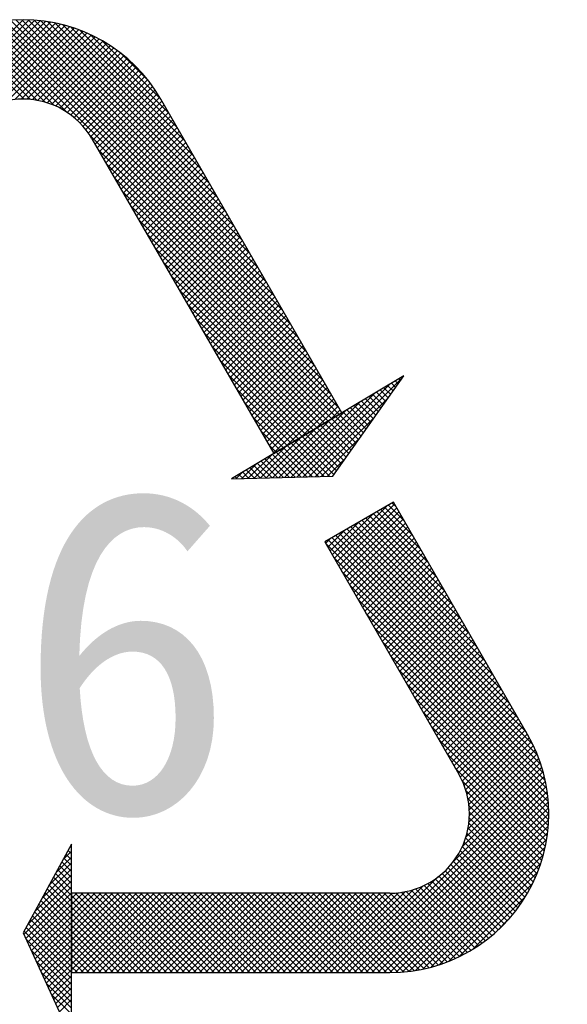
# Model space of a CAD drawing. Extents: x 641 to 1470, y 11 to 605.
# Tile 13 of 17: x 1270.3 to 1275.38, y 98.77 to 107.9. Entities that reach past the tile are written whole.
import ezdxf

# ---------------------------------------------------------------- set-up
doc = ezdxf.new("R2010")
doc.units = 0
doc.header["$MEASUREMENT"] = 0
doc.layers.get('0').update_dxf_attribs({"linetype": 'CONTINUOUS'})
doc.layers.add('M8-2', color=2, linetype='CONTINUOUS')
doc.layers.add('粗实线', color=2, linetype='CONTINUOUS', lineweight=35)
doc.styles.add('宋体', font='txt')

msp = doc.modelspace()

# ---------------------------------------------------------------- linework, layer by layer
at = {"color": 2, "linetype": 'Continuous'}
for p, q in [((1267.7858, 104.9735), (1270.6739, 107.8616)), ((1267.8612, 105.104), (1270.6276, 107.8704)), ((1267.9365, 105.2345), (1270.5807, 107.8787)), ((1268.0119, 105.365), (1270.5338, 107.887)), ((1268.0872, 105.4955), (1270.4856, 107.8939)), ((1268.1625, 105.626), (1270.4334, 107.8969)), ((1268.2379, 105.7565), (1270.3813, 107.8999)), ((1268.3132, 105.887), (1270.3292, 107.903)), ((1269.8802, 107.0127), (1270.7163, 107.8489)), ((1269.8891, 107.8336), (1270.6169, 107.1058)), ((1269.9315, 107.8463), (1270.7329, 107.0449)), ((1269.974, 107.859), (1272.8858, 104.9472)), ((1270.0194, 107.8688), (1272.8104, 105.0777)), ((1270.0199, 107.0973), (1270.7588, 107.8362)), ((1270.0663, 107.8771), (1272.7351, 105.2082)), ((1270.1132, 107.8853), (1272.6598, 105.3387)), ((1270.1604, 107.8933), (1272.5844, 105.4692)), ((1270.2125, 107.8963), (1272.5091, 105.5997)), ((1270.2646, 107.8993), (1272.4337, 105.7302)), ((1270.3167, 107.9024), (1272.3584, 105.8607)), ((1270.3739, 107.9004), (1272.283, 105.9912)), ((1270.4324, 107.897), (1272.2077, 106.1217)), ((1270.491, 107.8935), (1272.1324, 106.2522)), ((1270.5568, 107.8829), (1272.057, 106.3827)), ((1270.6237, 107.8711), (1271.9817, 106.5132)), ((1270.6947, 107.8554), (1271.9063, 106.6437)), ((1270.7734, 107.8318), (1271.831, 106.7742)), ((1269.729, 107.7731), (1270.3365, 107.1655)), ((1269.7675, 107.7897), (1270.3951, 107.1621)), ((1269.806, 107.8064), (1270.4594, 107.153)), ((1269.8466, 107.8209), (1270.5313, 107.1362)), ((1270.1092, 107.1315), (1270.8012, 107.8235)), ((1270.1835, 107.1506), (1270.8426, 107.8097)), ((1270.2495, 107.1614), (1270.8812, 107.7931)), ((1270.3081, 107.1648), (1270.9197, 107.7765)), ((1270.3624, 107.164), (1270.9582, 107.7598)), ((1270.4145, 107.1609), (1270.9961, 107.7426)), ((1270.8567, 107.8036), (1271.7556, 106.9047)), ((1270.9537, 107.7618), (1271.6803, 107.0352)), ((1270.4613, 107.1526), (1271.0311, 107.7224)), ((1270.5073, 107.1434), (1271.0661, 107.7022)), ((1270.5497, 107.1307), (1271.101, 107.682)), ((1270.5911, 107.1169), (1271.136, 107.6618)), ((1271.0717, 107.6989), (1271.605, 107.1657)), ((1270.6296, 107.1003), (1271.1678, 107.6385)), ((1270.6673, 107.0828), (1271.1994, 107.615)), ((1270.7023, 107.0626), (1271.231, 107.5914)), ((1270.7368, 107.0421), (1271.2627, 107.5679)), ((1271.2441, 107.5817), (1271.4793, 107.3465)), ((1270.7685, 107.0185), (1271.2924, 107.5424)), ((1270.8001, 106.995), (1271.3208, 107.5157)), ((1270.8287, 106.9684), (1271.3491, 107.4889)), ((1270.857, 106.9416), (1271.3775, 107.4621)), ((1270.883, 106.9125), (1271.4053, 107.4347)), ((1270.9082, 106.8825), (1271.4304, 107.4047)), ((1270.9315, 106.8507), (1271.4556, 107.3747)), ((1270.9534, 106.8174), (1271.4808, 107.3447)), ((1270.9746, 106.7834), (1271.5059, 107.3148)), ((1270.9948, 106.7485), (1271.5284, 107.2821)), ((1271.015, 106.7135), (1271.5503, 107.2488)), ((1271.0352, 106.6785), (1271.5722, 107.2155)), ((1271.0554, 106.6436), (1271.5941, 107.1823)), ((1271.0756, 106.6086), (1271.6151, 107.1481)), ((1271.0957, 106.5736), (1271.6353, 107.1132)), ((1271.1159, 106.5387), (1271.6555, 107.0782)), ((1271.1361, 106.5037), (1271.6757, 107.0432)), ((1271.1563, 106.4687), (1271.6958, 107.0083)), ((1271.1765, 106.4338), (1271.716, 106.9733)), ((1271.1967, 106.3988), (1271.7362, 106.9383)), ((1270.9399, 106.838), (1272.9611, 104.8167)), ((1271.2169, 106.3638), (1271.7564, 106.9034)), ((1271.2371, 106.3289), (1271.7766, 106.8684)), ((1271.2572, 106.2939), (1271.7968, 106.8334)), ((1271.2774, 106.2589), (1271.817, 106.7985)), ((1271.2976, 106.224), (1271.8372, 106.7635)), ((1271.0229, 106.6998), (1273.0365, 104.6862)), ((1271.3178, 106.189), (1271.8573, 106.7285)), ((1271.338, 106.154), (1271.8775, 106.6936)), ((1271.3582, 106.1191), (1271.8977, 106.6586)), ((1271.0982, 106.5693), (1273.1118, 104.5557)), ((1271.3784, 106.0841), (1271.9179, 106.6236)), ((1271.3986, 106.0491), (1271.9381, 106.5887)), ((1271.4188, 106.0142), (1271.9583, 106.5537)), ((1271.4389, 105.9792), (1271.9785, 106.5187)), ((1271.4591, 105.9442), (1271.9987, 106.4838)), ((1271.1736, 106.4388), (1273.1872, 104.4252)), ((1271.4793, 105.9093), (1272.0189, 106.4488)), ((1271.4995, 105.8743), (1272.039, 106.4138)), ((1271.5197, 105.8393), (1272.0592, 106.3789)), ((1271.2489, 106.3083), (1273.2625, 104.2947)), ((1271.5399, 105.8044), (1272.0794, 106.3439)), ((1271.5601, 105.7694), (1272.0996, 106.3089)), ((1271.5803, 105.7344), (1272.1198, 106.274)), ((1271.6004, 105.6995), (1272.14, 106.239)), ((1271.6206, 105.6645), (1272.1602, 106.204)), ((1271.3243, 106.1778), (1273.2621, 104.24)), ((1271.6408, 105.6295), (1272.1804, 106.1691)), ((1271.661, 105.5946), (1272.2005, 106.1341)), ((1271.6812, 105.5596), (1272.2207, 106.0991)), ((1271.3996, 106.0473), (1273.2276, 104.2193)), ((1271.7014, 105.5246), (1272.2409, 106.0642)), ((1271.7216, 105.4897), (1272.2611, 106.0292)), ((1271.475, 105.9168), (1273.1931, 104.1987)), ((1271.7418, 105.4547), (1272.2813, 105.9942)), ((1271.762, 105.4197), (1272.3015, 105.9593)), ((1271.7821, 105.3848), (1272.3217, 105.9243)), ((1271.8023, 105.3498), (1272.3419, 105.8893)), ((1271.8225, 105.3148), (1272.3621, 105.8544)), ((1271.8427, 105.2799), (1272.3822, 105.8194)), ((1271.5503, 105.7863), (1273.1586, 104.178)), ((1271.8629, 105.2449), (1272.4024, 105.7844)), ((1271.8831, 105.2099), (1272.4226, 105.7495)), ((1271.6256, 105.6558), (1273.1241, 104.1574)), ((1271.9033, 105.175), (1272.4428, 105.7145)), ((1271.9235, 105.14), (1272.463, 105.6795)), ((1271.9436, 105.105), (1272.4832, 105.6446)), ((1271.9638, 105.0701), (1272.5034, 105.6096)), ((1271.984, 105.0351), (1272.5236, 105.5746)), ((1271.701, 105.5253), (1273.0896, 104.1367)), ((1272.0042, 105.0001), (1272.5437, 105.5397)), ((1272.0244, 104.9652), (1272.5639, 105.5047)), ((1272.0446, 104.9302), (1272.5841, 105.4697)), ((1271.7763, 105.3948), (1273.0551, 104.1161)), ((1272.0648, 104.8952), (1272.6043, 105.4348)), ((1272.085, 104.8603), (1272.6245, 105.3998)), ((1272.1052, 104.8253), (1272.6447, 105.3648)), ((1272.1253, 104.7903), (1272.6649, 105.3299)), ((1272.1455, 104.7554), (1272.6851, 105.2949)), ((1271.8517, 105.2643), (1273.0206, 104.0954)), ((1272.1657, 104.7204), (1272.7053, 105.2599)), ((1272.1859, 104.6854), (1272.7254, 105.225)), ((1272.2061, 104.6504), (1272.7456, 105.19)), ((1271.927, 105.1338), (1272.9861, 104.0747)), ((1272.2263, 104.6155), (1272.7658, 105.155)), ((1272.2465, 104.5805), (1272.786, 105.1201)), ((1272.0024, 105.0033), (1272.9516, 104.0541)), ((1272.2667, 104.5455), (1272.8062, 105.0851)), ((1272.2868, 104.5106), (1272.8264, 105.0501)), ((1272.307, 104.4756), (1272.8466, 105.0151)), ((1272.3272, 104.4406), (1272.8668, 104.9802)), ((1272.3474, 104.4057), (1272.8869, 104.9452)), ((1272.3676, 104.3707), (1272.9071, 104.9102)), ((1272.0777, 104.8728), (1272.9171, 104.0334)), ((1272.3878, 104.3357), (1272.9273, 104.8753)), ((1272.408, 104.3008), (1272.9475, 104.8403)), ((1272.1531, 104.7423), (1272.8826, 104.0128)), ((1272.4282, 104.2658), (1272.9677, 104.8053)), ((1272.4484, 104.2308), (1272.9879, 104.7704)), ((1272.4685, 104.1959), (1273.0081, 104.7354)), ((1272.4887, 104.1609), (1273.0283, 104.7004)), ((1272.5089, 104.1259), (1273.0485, 104.6655)), ((1272.5291, 104.091), (1273.0686, 104.6305)), ((1272.2284, 104.6118), (1272.8481, 103.9921)), ((1272.5493, 104.056), (1273.0888, 104.5955)), ((1272.5695, 104.021), (1273.109, 104.5606)), ((1272.9239, 103.6584), (1273.8548, 104.5893)), ((1273.7795, 104.5499), (1273.8072, 104.5222)), ((1273.814, 104.5705), (1273.8301, 104.5545)), ((1273.8485, 104.5912), (1273.853, 104.5868)), ((1272.3037, 104.4813), (1272.8136, 103.9714)), ((1272.5897, 103.9861), (1273.1292, 104.5256)), ((1272.6099, 103.9511), (1273.1494, 104.4906)), ((1272.63, 103.9161), (1273.1696, 104.4557)), ((1272.8673, 103.657), (1273.7312, 104.5209)), ((1273.6071, 104.4466), (1273.6929, 104.3608)), ((1273.6415, 104.4672), (1273.7157, 104.3931)), ((1273.676, 104.4879), (1273.7386, 104.4253)), ((1273.7105, 104.5085), (1273.7615, 104.4576)), ((1273.745, 104.5292), (1273.7843, 104.4899)), ((1272.6502, 103.8812), (1273.1898, 104.4207)), ((1272.7541, 103.6541), (1273.4563, 104.3563)), ((1272.7689, 103.9447), (1273.21, 104.3857)), ((1272.8107, 103.6555), (1273.5938, 104.4386)), ((1272.9805, 103.6599), (1273.7208, 104.4002)), ((1273.4691, 104.3639), (1273.6014, 104.2316)), ((1273.5036, 104.3846), (1273.6242, 104.2639)), ((1273.5381, 104.4053), (1273.6471, 104.2962)), ((1273.5726, 104.4259), (1273.67, 104.3285)), ((1272.3791, 104.3508), (1272.7791, 103.9508)), ((1272.6975, 103.6526), (1273.3188, 104.274)), ((1272.9063, 104.027), (1273.2301, 104.3508)), ((1273.0438, 104.1093), (1273.2503, 104.3158)), ((1273.1813, 104.1916), (1273.2705, 104.2808)), ((1273.3311, 104.2813), (1273.5099, 104.1025)), ((1273.3656, 104.302), (1273.5328, 104.1348)), ((1273.4001, 104.3226), (1273.5556, 104.1671)), ((1273.4346, 104.3433), (1273.5785, 104.1993)), ((1272.4544, 104.2203), (1272.7446, 103.9301)), ((1272.6409, 103.6512), (1273.1813, 104.1916)), ((1273.0371, 103.6613), (1273.5868, 104.211)), ((1273.1586, 104.178), (1273.3955, 103.9411)), ((1273.1931, 104.1987), (1273.4184, 103.9734)), ((1273.2276, 104.2193), (1273.4413, 104.0056)), ((1273.2621, 104.24), (1273.4642, 104.0379)), ((1273.2966, 104.2607), (1273.487, 104.0702)), ((1272.5298, 104.0898), (1272.7101, 103.9095)), ((1272.5843, 103.6497), (1273.0438, 104.1093)), ((1273.0206, 104.0954), (1273.3041, 103.8119)), ((1273.0551, 104.1161), (1273.3269, 103.8442)), ((1273.0896, 104.1367), (1273.3498, 103.8765)), ((1273.1241, 104.1574), (1273.3727, 103.9088)), ((1272.5277, 103.6483), (1272.9063, 104.027)), ((1272.8481, 103.9921), (1273.1754, 103.6648)), ((1272.8826, 104.0128), (1273.2126, 103.6828)), ((1272.9171, 104.0334), (1273.2354, 103.7151)), ((1272.9516, 104.0541), (1273.2583, 103.7474)), ((1272.9861, 104.0747), (1273.2812, 103.7797)), ((1273.0937, 103.6627), (1273.4528, 104.0218)), ((1272.4711, 103.6468), (1272.7689, 103.9447)), ((1272.6051, 103.9593), (1272.6756, 103.8888)), ((1272.7101, 103.9095), (1272.9603, 103.6593)), ((1272.7446, 103.9301), (1273.014, 103.6607)), ((1272.7791, 103.9508), (1273.0678, 103.6621)), ((1272.8136, 103.9714), (1273.1216, 103.6635)), ((1272.4145, 103.6454), (1272.6314, 103.8623)), ((1272.5721, 103.8268), (1272.7451, 103.6538)), ((1272.6066, 103.8475), (1272.7989, 103.6552)), ((1272.6411, 103.8682), (1272.8527, 103.6566)), ((1272.6756, 103.8888), (1272.9065, 103.658)), ((1273.1503, 103.6642), (1273.3187, 103.8327)), ((1272.3579, 103.644), (1272.4939, 103.78)), ((1272.3996, 103.7236), (1272.4762, 103.647)), ((1272.4341, 103.7442), (1272.53, 103.6483)), ((1272.4686, 103.7649), (1272.5838, 103.6497)), ((1272.5031, 103.7855), (1272.6376, 103.6511)), ((1272.5376, 103.8062), (1272.6914, 103.6525)), ((1272.2962, 103.6616), (1272.3149, 103.6429)), ((1272.3012, 103.6425), (1272.3564, 103.6977)), ((1272.3306, 103.6822), (1272.3687, 103.6442)), ((1272.3651, 103.7029), (1272.4224, 103.6456)), ((1273.2155, 102.9021), (1273.7, 103.3866)), ((1273.2357, 102.8671), (1273.7752, 103.4067)), ((1273.2559, 102.8322), (1273.7954, 103.3717)), ((1273.6487, 103.357), (1274.0159, 102.9897)), ((1273.6837, 103.3772), (1273.9406, 103.1202)), ((1273.7186, 103.3974), (1273.8653, 103.2507)), ((1273.7536, 103.4176), (1273.7899, 103.3812)), ((1273.1953, 102.9371), (1273.5695, 103.3113)), ((1273.2761, 102.7972), (1273.8156, 103.3367)), ((1273.2963, 102.7622), (1273.8358, 103.3018)), ((1273.3164, 102.7273), (1273.856, 103.2668)), ((1273.5088, 103.2762), (1274.3173, 102.4678)), ((1273.5438, 103.2964), (1274.242, 102.5982)), ((1273.5788, 103.3166), (1274.1666, 102.7287)), ((1273.6137, 103.3368), (1274.0913, 102.8592)), ((1273.1751, 102.972), (1273.439, 103.2359)), ((1273.334, 103.1753), (1274.694, 101.8153)), ((1273.3366, 102.6923), (1273.8762, 103.2318)), ((1273.3568, 102.6573), (1273.8964, 103.1969)), ((1273.369, 103.1955), (1274.6187, 101.9458)), ((1273.4039, 103.2157), (1274.5433, 102.0763)), ((1273.4389, 103.2359), (1274.468, 102.2068)), ((1273.4739, 103.256), (1274.3927, 102.3373)), ((1273.1347, 103.042), (1273.178, 103.0853)), ((1273.1549, 103.007), (1273.3085, 103.1606)), ((1273.1941, 103.0945), (1274.9954, 101.2933)), ((1273.2291, 103.1147), (1274.9201, 101.4238)), ((1273.2641, 103.1349), (1274.8447, 101.5543)), ((1273.299, 103.1551), (1274.7694, 101.6848)), ((1273.377, 102.6224), (1273.9165, 103.1619)), ((1273.3972, 102.5874), (1273.9367, 103.1269)), ((1273.4174, 102.5524), (1273.9569, 103.092)), ((1273.1325, 103.0458), (1275.0995, 101.0789)), ((1273.1592, 103.0744), (1275.0545, 101.179)), ((1273.4376, 102.5175), (1273.9771, 103.057)), ((1273.4578, 102.4825), (1273.9973, 103.022)), ((1273.4779, 102.4475), (1274.0175, 102.9871)), ((1273.2079, 102.9153), (1275.131, 100.9922)), ((1273.4981, 102.4126), (1274.0377, 102.9521)), ((1273.5183, 102.3776), (1274.0579, 102.9171)), ((1273.5385, 102.3426), (1274.078, 102.8822)), ((1273.5587, 102.3077), (1274.0982, 102.8472)), ((1273.5789, 102.2727), (1274.1184, 102.8122)), ((1273.2832, 102.7848), (1275.1542, 100.9139)), ((1273.5991, 102.2377), (1274.1386, 102.7773)), ((1273.6193, 102.2028), (1274.1588, 102.7423)), ((1273.3585, 102.6543), (1275.1713, 100.8416)), ((1273.6395, 102.1678), (1274.179, 102.7073)), ((1273.6596, 102.1328), (1274.1992, 102.6724)), ((1273.6798, 102.0979), (1274.2194, 102.6374)), ((1273.7, 102.0629), (1274.2396, 102.6024)), ((1273.7202, 102.0279), (1274.2597, 102.5675)), ((1273.7404, 101.993), (1274.2799, 102.5325)), ((1273.4339, 102.5238), (1275.1857, 100.772)), ((1273.7606, 101.958), (1274.3001, 102.4975)), ((1273.7808, 101.923), (1274.3203, 102.4626)), ((1273.5092, 102.3933), (1275.193, 100.7096)), ((1273.801, 101.8881), (1274.3405, 102.4276)), ((1273.8211, 101.8531), (1274.3607, 102.3926)), ((1273.8413, 101.8181), (1274.3809, 102.3577)), ((1273.5846, 102.2628), (1275.2003, 100.6471)), ((1273.8615, 101.7832), (1274.4011, 102.3227)), ((1273.8817, 101.7482), (1274.4212, 102.2877)), ((1273.9019, 101.7132), (1274.4414, 102.2528)), ((1273.9221, 101.6783), (1274.4616, 102.2178)), ((1273.9423, 101.6433), (1274.4818, 102.1828)), ((1273.6599, 102.1324), (1275.2036, 100.5887)), ((1273.9625, 101.6083), (1274.502, 102.1479)), ((1273.9827, 101.5734), (1274.5222, 102.1129)), ((1274.0028, 101.5384), (1274.5424, 102.0779)), ((1273.7353, 102.0019), (1275.2036, 100.5335)), ((1274.023, 101.5034), (1274.5626, 102.043)), ((1274.0432, 101.4685), (1274.5828, 102.008)), ((1274.0634, 101.4335), (1274.6029, 101.973)), ((1274.0836, 101.3985), (1274.6231, 101.9381)), ((1274.1038, 101.3636), (1274.6433, 101.9031)), ((1273.8106, 101.8714), (1275.2036, 100.4784)), ((1274.124, 101.3286), (1274.6635, 101.8681)), ((1274.1442, 101.2936), (1274.6837, 101.8332)), ((1274.1643, 101.2587), (1274.7039, 101.7982)), ((1273.8859, 101.7409), (1275.201, 100.4258)), ((1274.1845, 101.2237), (1274.7241, 101.7632)), ((1274.2047, 101.1887), (1274.7443, 101.7283)), ((1274.2249, 101.1538), (1274.7644, 101.6933)), ((1274.2451, 101.1188), (1274.7846, 101.6583)), ((1274.2653, 101.0838), (1274.8048, 101.6234)), ((1273.9613, 101.6104), (1275.1952, 100.3764)), ((1274.2855, 101.0489), (1274.825, 101.5884)), ((1274.3057, 101.0139), (1274.8452, 101.5534)), ((1274.0366, 101.4799), (1275.1895, 100.327)), ((1274.3259, 100.9789), (1274.8654, 101.5185)), ((1274.346, 100.944), (1274.8856, 101.4835)), ((1274.3662, 100.909), (1274.9058, 101.4485)), ((1274.112, 101.3494), (1275.1837, 100.2777)), ((1274.385, 100.8726), (1274.926, 101.4136)), ((1274.4035, 100.8359), (1274.9461, 101.3786)), ((1274.4192, 100.7965), (1274.9663, 101.3436)), ((1274.434, 100.7561), (1274.9865, 101.3087)), ((1274.4457, 100.7127), (1275.0067, 101.2737)), ((1274.1873, 101.2189), (1275.1731, 100.233)), ((1274.4563, 100.6681), (1275.0253, 101.2371)), ((1274.4628, 100.6194), (1275.0437, 101.2004)), ((1274.4678, 100.5693), (1275.0622, 101.1637)), ((1274.2627, 101.0884), (1275.1626, 100.1885)), ((1274.4636, 100.4548), (1275.0963, 101.0875)), ((1274.4678, 100.5142), (1275.0806, 101.127)), ((1274.4363, 100.3172), (1275.1258, 101.0067)), ((1274.4543, 100.3903), (1275.111, 101.0471)), ((1274.3241, 100.0947), (1275.1521, 100.9227)), ((1274.338, 100.9579), (1275.152, 100.1439)), ((1274.4017, 100.2274), (1275.1405, 100.9662)), ((1273.344, 99.0594), (1275.1626, 100.8781)), ((1273.3991, 99.0594), (1275.1732, 100.8335)), ((1274.4021, 100.8386), (1275.1404, 100.1003)), ((1273.4543, 99.0594), (1275.1837, 100.7889)), ((1273.5094, 99.0594), (1275.1895, 100.7395)), ((1274.4365, 100.749), (1275.1257, 100.0599)), ((1273.5646, 99.0594), (1275.1953, 100.6901)), ((1273.6197, 99.0594), (1275.201, 100.6407)), ((1274.4544, 100.676), (1275.1109, 100.0195)), ((1274.4637, 100.6116), (1275.0962, 99.979)), ((1273.6749, 99.0594), (1275.2036, 100.5881)), ((1273.73, 99.0594), (1275.2036, 100.5329)), ((1274.4678, 100.5523), (1275.0805, 99.9396)), ((1273.7885, 99.0627), (1275.2036, 100.4778)), ((1274.4627, 100.4471), (1275.0436, 99.8662)), ((1274.4678, 100.4971), (1275.0621, 99.9029)), ((1273.8471, 99.0661), (1275.2002, 100.4193)), ((1273.906, 99.0699), (1275.1929, 100.3568)), ((1274.4456, 100.3539), (1275.0064, 99.7931)), ((1274.4562, 100.3984), (1275.0252, 99.8295)), ((1273.9729, 99.0817), (1275.1856, 100.2944)), ((1274.4191, 100.27), (1274.9626, 99.7265)), ((1274.4339, 100.3105), (1274.9845, 99.7598)), ((1270.6991, 100.1099), (1270.7763, 100.1871)), ((1270.7253, 100.1581), (1270.7763, 100.1072)), ((1270.7447, 100.1939), (1270.7763, 100.1623)), ((1270.7642, 100.2296), (1270.7763, 100.2175)), ((1270.7648, 100.2308), (1270.7763, 100.2423)), ((1274.0399, 99.0935), (1275.1712, 100.2247)), ((1274.113, 99.1114), (1275.154, 100.1525)), ((1274.3657, 100.158), (1274.8944, 99.6293)), ((1274.3849, 100.194), (1274.9189, 99.66)), ((1274.4033, 100.2307), (1274.9407, 99.6933)), ((1270.5676, 99.8681), (1270.7763, 100.0768)), ((1270.6333, 99.989), (1270.7763, 100.132)), ((1270.6865, 100.0867), (1270.7763, 99.9969)), ((1270.7059, 100.1224), (1270.7763, 100.052)), ((1274.1917, 99.135), (1275.1308, 100.0741)), ((1274.2966, 100.0616), (1274.8189, 99.5394)), ((1274.3218, 100.0916), (1274.844, 99.5694)), ((1274.3438, 100.1247), (1274.8692, 99.5993)), ((1270.5019, 99.7472), (1270.7763, 100.0217)), ((1270.6282, 99.9795), (1270.7763, 99.8314)), ((1270.6476, 100.0152), (1270.7763, 99.8865)), ((1270.667, 100.051), (1270.7763, 99.9417)), ((1274.2151, 99.9777), (1274.7356, 99.4572)), ((1274.2435, 100.0044), (1274.764, 99.4839)), ((1274.2714, 100.0316), (1274.7924, 99.5107)), ((1274.2784, 99.1665), (1275.0993, 99.9874)), ((1270.3704, 99.5054), (1270.7763, 99.9114)), ((1270.4361, 99.6263), (1270.7763, 99.9665)), ((1270.5893, 99.9081), (1270.7763, 99.7211)), ((1270.6087, 99.9438), (1270.7763, 99.7762)), ((1273.2888, 99.0594), (1274.1763, 99.9469)), ((1274.0847, 99.8874), (1274.6155, 99.3566)), ((1274.1197, 99.9076), (1274.6472, 99.3802)), ((1274.1529, 99.9295), (1274.6788, 99.4037)), ((1274.1846, 99.9531), (1274.7072, 99.4304)), ((1274.3754, 99.2083), (1275.0541, 99.8871)), ((1270.3344, 99.4143), (1270.7763, 99.8562)), ((1270.3518, 99.3766), (1270.7763, 99.801)), ((1270.531, 99.8009), (1270.7763, 99.5556)), ((1270.5505, 99.8366), (1270.7763, 99.6108)), ((1270.5699, 99.8723), (1270.7763, 99.6659)), ((1270.7763, 99.084), (1271.4887, 99.7964)), ((1270.7763, 99.1392), (1271.4335, 99.7964)), ((1270.7763, 99.1943), (1271.3784, 99.7964)), ((1270.7763, 99.2495), (1271.3232, 99.7964)), ((1270.7763, 99.3046), (1271.2681, 99.7964)), ((1270.7763, 99.3598), (1271.2129, 99.7964)), ((1270.7763, 99.415), (1271.1578, 99.7964)), ((1270.7763, 99.4701), (1271.1026, 99.7964)), ((1270.7763, 99.5253), (1271.0474, 99.7964)), ((1270.7763, 99.5804), (1270.9923, 99.7964)), ((1270.7763, 99.6356), (1270.9371, 99.7964)), ((1270.7763, 99.6907), (1270.882, 99.7964)), ((1270.7763, 99.7459), (1270.8268, 99.7964)), ((1270.8068, 99.0594), (1271.5438, 99.7964)), ((1270.8113, 99.7964), (1271.5483, 99.0594)), ((1270.862, 99.0594), (1271.599, 99.7964)), ((1270.8664, 99.7964), (1271.6035, 99.0594)), ((1270.9171, 99.0594), (1271.6541, 99.7964)), ((1270.9216, 99.7964), (1271.6586, 99.0594)), ((1270.9723, 99.0594), (1271.7093, 99.7964)), ((1270.9767, 99.7964), (1271.7138, 99.0594)), ((1271.0274, 99.0594), (1271.7645, 99.7964)), ((1271.0319, 99.7964), (1271.7689, 99.0594)), ((1271.0826, 99.0594), (1271.8196, 99.7964)), ((1271.0871, 99.7964), (1271.8241, 99.0594)), ((1271.1378, 99.0594), (1271.8748, 99.7964)), ((1271.1422, 99.7964), (1271.8792, 99.0594)), ((1271.1929, 99.0594), (1271.9299, 99.7964)), ((1271.1974, 99.7964), (1271.9344, 99.0594)), ((1271.2481, 99.0594), (1271.9851, 99.7964)), ((1271.2525, 99.7964), (1271.9895, 99.0594)), ((1271.3032, 99.0594), (1272.0402, 99.7964)), ((1271.3077, 99.7964), (1272.0447, 99.0594)), ((1271.3584, 99.0594), (1272.0954, 99.7964)), ((1271.3628, 99.7964), (1272.0999, 99.0594)), ((1271.4135, 99.0594), (1272.1505, 99.7964)), ((1271.418, 99.7964), (1272.155, 99.0594)), ((1271.4687, 99.0594), (1272.2057, 99.7964)), ((1271.4731, 99.7964), (1272.2102, 99.0594)), ((1271.5238, 99.0594), (1272.2609, 99.7964)), ((1271.5283, 99.7964), (1272.2653, 99.0594)), ((1271.579, 99.0594), (1272.316, 99.7964)), ((1271.5835, 99.7964), (1272.3205, 99.0594)), ((1271.6341, 99.0594), (1272.3712, 99.7964)), ((1271.6386, 99.7964), (1272.3756, 99.0594)), ((1271.6893, 99.0594), (1272.4263, 99.7964)), ((1271.6938, 99.7964), (1272.4308, 99.0594)), ((1271.7445, 99.0594), (1272.4815, 99.7964)), ((1271.7489, 99.7964), (1272.4859, 99.0594)), ((1271.7996, 99.0594), (1272.5366, 99.7964)), ((1271.8041, 99.7964), (1272.5411, 99.0594)), ((1271.8548, 99.0594), (1272.5918, 99.7964)), ((1271.8592, 99.7964), (1272.5962, 99.0594)), ((1271.9099, 99.0594), (1272.6469, 99.7964)), ((1271.9144, 99.7964), (1272.6514, 99.0594)), ((1271.9651, 99.0594), (1272.7021, 99.7964)), ((1271.9695, 99.7964), (1272.7066, 99.0594)), ((1272.0202, 99.0594), (1272.7573, 99.7964)), ((1272.0247, 99.7964), (1272.7617, 99.0594)), ((1272.0754, 99.0594), (1272.8124, 99.7964)), ((1272.0798, 99.7964), (1272.8169, 99.0594)), ((1272.1305, 99.0594), (1272.8676, 99.7964)), ((1272.135, 99.7964), (1272.872, 99.0594)), ((1272.1857, 99.0594), (1272.9227, 99.7964)), ((1272.1902, 99.7964), (1272.9272, 99.0594)), ((1272.2409, 99.0594), (1272.9779, 99.7964)), ((1272.2453, 99.7964), (1272.9823, 99.0594)), ((1272.296, 99.0594), (1273.033, 99.7964)), ((1272.3005, 99.7964), (1273.0375, 99.0594)), ((1272.3512, 99.0594), (1273.0882, 99.7964)), ((1272.3556, 99.7964), (1273.0926, 99.0594)), ((1272.4063, 99.0594), (1273.1433, 99.7964)), ((1272.4108, 99.7964), (1273.1478, 99.0594)), ((1272.4615, 99.0594), (1273.1985, 99.7964)), ((1272.4659, 99.7964), (1273.203, 99.0594)), ((1272.5166, 99.0594), (1273.2536, 99.7964)), ((1272.5211, 99.7964), (1273.2581, 99.0594)), ((1272.5718, 99.0594), (1273.3088, 99.7964)), ((1272.5762, 99.7964), (1273.3133, 99.0594)), ((1272.6269, 99.0594), (1273.364, 99.7964)), ((1272.6314, 99.7964), (1273.3684, 99.0594)), ((1272.6821, 99.0594), (1273.4191, 99.7964)), ((1272.6866, 99.7964), (1273.4236, 99.0594)), ((1272.7372, 99.0594), (1273.4743, 99.7964)), ((1272.7417, 99.7964), (1273.4787, 99.0594)), ((1272.7924, 99.0594), (1273.5294, 99.7964)), ((1272.7969, 99.7964), (1273.5339, 99.0594)), ((1272.8476, 99.0594), (1273.5846, 99.7964)), ((1272.852, 99.7964), (1273.589, 99.0594)), ((1272.9027, 99.0594), (1273.6397, 99.7964)), ((1272.9072, 99.7964), (1273.6442, 99.0594)), ((1272.9579, 99.0594), (1273.6949, 99.7964)), ((1272.9623, 99.7964), (1273.6993, 99.0594)), ((1273.013, 99.0594), (1273.7512, 99.7975)), ((1273.0175, 99.7964), (1273.7533, 99.0606)), ((1273.0682, 99.0594), (1273.8097, 99.8009)), ((1273.0726, 99.7964), (1273.8054, 99.0637)), ((1273.1233, 99.0594), (1273.8756, 99.8116)), ((1273.1278, 99.7964), (1273.8575, 99.0667)), ((1273.1785, 99.0594), (1273.9496, 99.8305)), ((1273.183, 99.7964), (1273.909, 99.0704)), ((1273.2336, 99.0594), (1274.0386, 99.8644)), ((1273.2381, 99.7964), (1273.9559, 99.0787)), ((1273.2933, 99.7964), (1274.0028, 99.0869)), ((1273.3484, 99.7964), (1274.0496, 99.0952)), ((1273.4036, 99.7964), (1274.0942, 99.1058)), ((1273.4587, 99.7964), (1274.1366, 99.1185)), ((1273.5139, 99.7964), (1274.1791, 99.1312)), ((1273.569, 99.7964), (1274.2215, 99.1439)), ((1273.6242, 99.7964), (1274.2614, 99.1592)), ((1273.6793, 99.7964), (1274.3, 99.1758)), ((1273.7344, 99.7965), (1274.3385, 99.1924)), ((1273.7865, 99.7996), (1274.377, 99.209)), ((1273.8365, 99.8047), (1274.4135, 99.2277)), ((1273.8834, 99.813), (1274.4485, 99.2479)), ((1273.9276, 99.8239), (1274.4835, 99.2681)), ((1273.97, 99.8366), (1274.5184, 99.2883)), ((1274.0099, 99.852), (1274.5523, 99.3095)), ((1274.0484, 99.8686), (1274.5839, 99.3331)), ((1270.3692, 99.3388), (1270.7763, 99.7459)), ((1270.4922, 99.7294), (1270.7763, 99.4453)), ((1270.5116, 99.7651), (1270.7763, 99.5005)), ((1270.7763, 99.7762), (1271.4931, 99.0594)), ((1270.7763, 99.7211), (1271.438, 99.0594)), ((1274.4996, 99.2774), (1274.9893, 99.7671)), ((1270.3866, 99.301), (1270.7763, 99.6907)), ((1270.4039, 99.2632), (1270.7763, 99.6356)), ((1270.4339, 99.6222), (1270.7763, 99.2798)), ((1270.4533, 99.658), (1270.7763, 99.335)), ((1270.4728, 99.6937), (1270.7763, 99.3901)), ((1270.7763, 99.6659), (1271.3828, 99.0594)), ((1270.7763, 99.6108), (1271.3277, 99.0594)), ((1270.3756, 99.5151), (1270.7763, 99.1144)), ((1270.395, 99.5508), (1270.7763, 99.1695)), ((1270.4145, 99.5865), (1270.7763, 99.2247)), ((1270.4213, 99.2254), (1270.7763, 99.5804)), ((1270.4387, 99.1876), (1270.7763, 99.5253)), ((1270.7763, 99.5556), (1271.2725, 99.0594)), ((1274.7165, 99.4391), (1274.8301, 99.5527)), ((1270.3368, 99.4436), (1270.7763, 99.0041)), ((1270.3562, 99.4793), (1270.7763, 99.0592)), ((1270.456, 99.1498), (1270.7763, 99.4701)), ((1270.7763, 99.5005), (1271.2174, 99.0594)), ((1270.7763, 99.4453), (1271.1622, 99.0594)), ((1270.3545, 99.3707), (1270.7763, 98.9489)), ((1270.4734, 99.112), (1270.7763, 99.415)), ((1270.4908, 99.0743), (1270.7763, 99.3598)), ((1270.7763, 99.3901), (1271.1071, 99.0594)), ((1270.7763, 99.335), (1271.0519, 99.0594)), ((1270.4014, 99.2686), (1270.7763, 98.8938)), ((1270.5081, 99.0365), (1270.7763, 99.3046)), ((1270.5255, 98.9987), (1270.7763, 99.2495)), ((1270.7763, 99.2798), (1270.9967, 99.0594)), ((1270.4483, 99.1666), (1270.7763, 98.8386)), ((1270.5429, 98.9609), (1270.7763, 99.1943)), ((1270.7763, 99.2247), (1270.9416, 99.0594)), ((1270.7763, 99.1695), (1270.8864, 99.0594)), ((1270.4952, 99.0645), (1270.7763, 98.7834)), ((1270.5602, 98.9231), (1270.7763, 99.1392)), ((1270.5776, 98.8853), (1270.7763, 99.084)), ((1270.7763, 99.1144), (1270.8313, 99.0594)), ((1270.595, 98.8475), (1270.7763, 99.0289)), ((1270.6123, 98.8098), (1270.7763, 98.9737)), ((1270.5422, 98.9624), (1270.7763, 98.7283)), ((1270.6297, 98.772), (1270.7763, 98.9186)), ((1270.5891, 98.8604), (1270.7763, 98.6731)), ((1270.6471, 98.7342), (1270.7763, 98.8634)), ((1270.6644, 98.6964), (1270.7763, 98.8082))]:
    msp.add_line(p, q, dxfattribs=at)
at = {"color": 7, "linetype": 'Continuous'}
for p, q in [((1273.2859, 104.2542), (1271.6048, 107.166)), ((1270.9665, 106.7975), (1272.6535, 103.8756)), ((1273.8617, 104.599), (1272.2626, 103.6415)), ((1273.2003, 103.6655), (1273.8617, 104.599)), ((1272.6535, 103.8756), (1273.2859, 104.2542)), ((1272.2626, 103.6415), (1273.2003, 103.6655)), ((1273.7651, 103.4242), (1273.1268, 103.0557)), ((1275.0086, 101.2704), (1273.7651, 103.4242)), ((1273.1268, 103.0557), (1274.3703, 100.9019)), ((1270.7763, 100.2519), (1270.3282, 99.4279)), ((1270.7763, 98.453), (1270.7763, 100.2519)), ((1273.732, 99.7964), (1270.7763, 99.7964)), ((1270.7763, 99.7964), (1270.7763, 99.0594)), ((1270.3282, 99.4279), (1270.7763, 98.453)), ((1270.7763, 99.0594), (1273.732, 99.0594))]:
    msp.add_line(p, q, dxfattribs=at)
for centre, radius, start, end in [((1270.3282, 106.429), 1.474, 30, 150), ((1270.3282, 106.429), 0.737, 30, 150), ((1273.732, 100.5334), 1.474, 270, 30), ((1273.732, 100.5334), 0.737, 270, 30)]:
    msp.add_arc(centre, radius, start, end, dxfattribs=at)

# ---------------------------------------------------------------- texts
at = {"layer": 'M8-2', "color": 2, "insert": (1232.8081, 94.2599), "char_height": 4, "width": 23.926243, "attachment_point": 7}
msp.add_mtext('{\\W0.83;\\C1;材质及回收标志示意图}', dxfattribs=at)
at = {"layer": '粗实线', "color": 2, "style": '宋体'}
msp.add_text('06', height=3, dxfattribs=at).set_placement((1268.2243, 100.5447))

doc.saveas('drawing.dxf')
